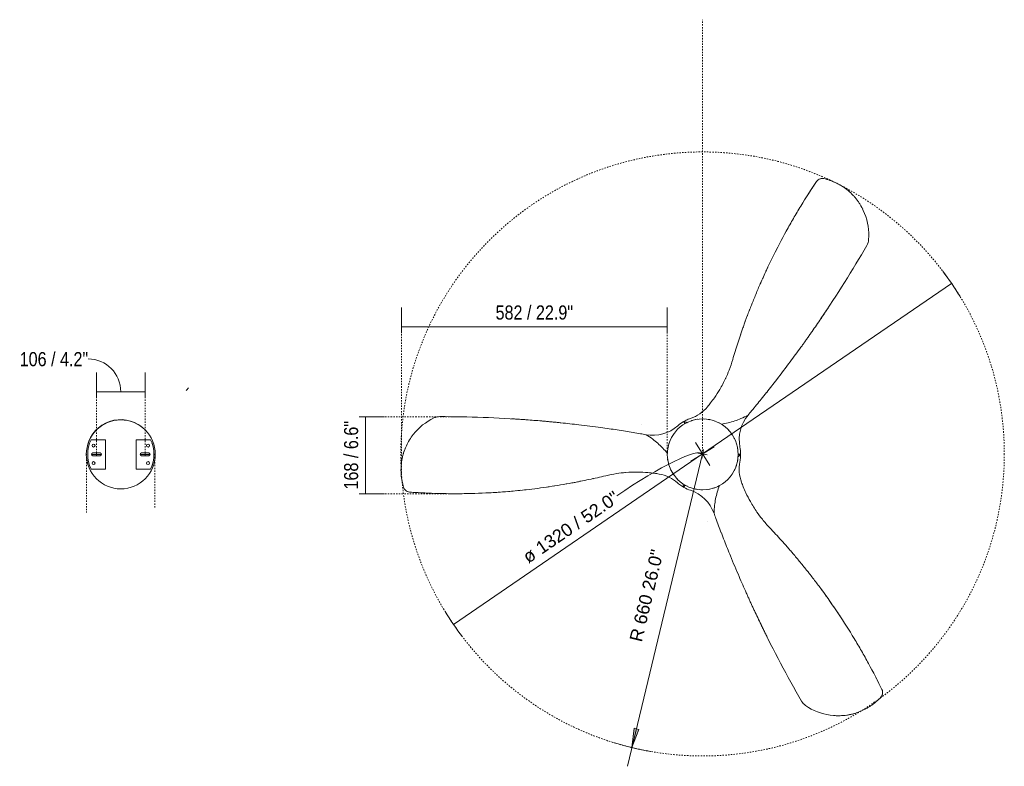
# Model space of a CAD drawing. Header units: millimetres. Extents: x 5695 to 11325, y -2897 to 7544.
# Tile 3 of 3: x 9171 to 11325, y 5912 to 7544. Entities that reach past the tile are written whole.
import ezdxf

# ---------------------------------------------------------------- set-up
doc = ezdxf.new("R2010")
doc.units = ezdxf.units.MM
doc.linetypes.add('Dash', pattern=[6, 3, -3])
doc.linetypes.add('Punto', pattern=[4.7625, 0, -4.7625])
for name, color, linetype, lineweight in [('Cotas', 7, 'Continuous', 9), ('Cotas-14', 7, 'Continuous', 9), ('Lighthing Fixture Detail Wide Black', 7, 'Continuous', 20), ('Luminarias', 7, 'Continuous', 20)]:
    doc.layers.add(name, color=color, linetype=linetype, lineweight=lineweight)
doc.layers.add('Lighthing Fixture Dim Grey Dash', color=7, linetype='Dash', lineweight=9, true_color=0xd2d2d2)
doc.layers.add('Ligthing Fixture ADD', color=7, linetype='Punto', lineweight=9, true_color=0xffffff)
doc.styles.add('Arial', font='arial.ttf', dxfattribs={"height": 28})
doc.styles.add('Arial Narrow', font='ARIALN.TTF', dxfattribs={"height": 30.8})
doc.dimstyles.new('Diameter_-_3mm_Arial', dxfattribs={"dimscale": 304.8, "dimtxt": 28.567263, "dimasz": 0, "dimexe": 0.110236, "dimexo": 0, "dimgap": 0.068898, "dimtad": 1, "dimjust": 3, "dimdec": 0, "dimzin": 0, "dimdsep": 46, "dimtxsty": 'Arial', "dimblk1": 'NONE', "dimblk2": 'NONE', "dimsah": 1, "dimcen": 0.09, "dimadec": 0, "dimazin": 0, "dimtfac": 1, "dimtdec": 4, "dimtix": 1, "dimtmove": 0, "dimatfit": 2, "dimfxl": 1, "dimtvp": 1, "dimtolj": 1, "dimtzin": 0, "dimarcsym": 2})
doc.dimstyles.new('FARO_-_2_2mm_Arial_Narrow_mm_Inch_Left', dxfattribs={"dimscale": 304.8, "dimtxt": 31.521674, "dimasz": 0, "dimexe": 0.137795, "dimexo": 0.0625, "dimgap": 0.022966, "dimtad": 1, "dimdec": 0, "dimzin": 0, "dimdsep": 46, "dimtxsty": 'Arial Narrow', "dimblk1": 'NONE', "dimblk2": 'NONE', "dimsah": 1, "dimcen": 0.09, "dimadec": 0, "dimazin": 0, "dimtfac": 1, "dimtdec": 4, "dimtix": 1, "dimtmove": 1, "dimatfit": 3, "dimfxl": 0.045932, "dimfxlon": 1, "dimtvp": 1, "dimtolj": 1, "dimtzin": 0, "dimarcsym": 2})
doc.dimstyles.new('FARO_-_2_2mm_Arial_Narrow_mm_Inch_Left_1', dxfattribs={"dimscale": 304.8, "dimtxt": 31.521674, "dimasz": 0, "dimexe": 0.137795, "dimexo": 0.0625, "dimgap": 0.022966, "dimtad": 1, "dimdec": 0, "dimzin": 0, "dimdsep": 46, "dimtxsty": 'Arial Narrow', "dimblk1": 'NONE', "dimblk2": 'NONE', "dimsah": 1, "dimcen": 0.09, "dimadec": 0, "dimazin": 0, "dimtfac": 1, "dimtdec": 4, "dimtix": 1, "dimtmove": 0, "dimatfit": 3, "dimfxl": 0.045932, "dimfxlon": 1, "dimtvp": 1, "dimtolj": 1, "dimtzin": 0, "dimarcsym": 2})
doc.dimstyles.new('Radial_-_3mm_Arial', dxfattribs={"dimscale": 304.8, "dimtxt": 28.567263, "dimasz": 0.137795, "dimexe": 0.137795, "dimexo": 0, "dimgap": 0.080381, "dimtad": 1, "dimjust": 3, "dimdec": 0, "dimzin": 0, "dimdsep": 46, "dimtxsty": 'Arial', "dimsah": 1, "dimcen": 0.09, "dimdle": 0.137795, "dimadec": 0, "dimazin": 0, "dimtfac": 1, "dimtdec": 4, "dimtix": 1, "dimtmove": 0, "dimatfit": 2, "dimfxl": 1, "dimtvp": 1, "dimtfill": 1, "dimtolj": 1, "dimtzin": 0, "dimarcsym": 2})

# ---------------------------------------------------------------- blocks, each defined once
blk = doc.blocks.new('33370 - 33518 LED LANTAU Matt nickel ceiling fan-511465-Planta_PDF Fixing Holes')
at = {"layer": 'Luminarias'}
for centre, radius, start, end in [((-59.5, 19.2), 3.25, 90, 270), ((-59.5, 19.2), 3.25, 270, 90), ((59.5, 19.2), 3.25, 90, 270), ((59.5, 19.2), 3.25, 270, 90), ((0, 0), 72.5, 18.6749, 20.2489), ((-61, 0), 3, 149.3636, 164.7826), ((-61, 0), 3, 104.5666, 119.8688), ((0, 0), 72.5, 359.2657, 0.8567), ((-61, 0), 3, 201.1708, 210.6364), ((-59.5, -19.3), 3.25, 90, 270), ((-61, 0), 3, 240.1312, 255.4334), ((-59.5, -19.3), 3.25, 270, 90), ((59.5, -19.3), 3.25, 90, 270), ((59.5, -19.3), 3.25, 270, 90), ((0, 0), 72.5, 339.7511, 341.3251)]:
    blk.add_arc(centre, radius, start, end, dxfattribs=at)
blk.add_ellipse((-1888.6, -1754.3), major_axis=(2247.7, 1297.4), ratio=0.999942, start_param=0.145117, end_param=0.147949, dxfattribs=at)
blk = doc.blocks.new('33370 - 33518 LED LANTAU Matt nickel ceiling fan-511465-Planta_PDF')
at = {"layer": 'Luminarias'}
for p, q in [((-41.7, 71.2), (-41.9, 71.6)), ((-41.7, 71.2), (-39.2, 66.8)), ((-38.3, 67.3), (-41.1, 72.1)), ((54.6, 55), (54.8, 54.8)), ((82.5, 0.5), (77.5, 0.5)), ((82.5, 0.5), (83, 0.5)), ((77.5, -0.5), (83, -0.5)), ((-54.6, -55), (-54.8, -54.8)), ((-39.2, -66.8), (-41.9, -71.6)), ((-40.8, -71.7), (-41.1, -72.1)), ((-40.8, -71.7), (-38.3, -67.3))]:
    blk.add_line(p, q, dxfattribs=at)
at = {"layer": 'Luminarias', "flags": 128}
for points in [[(286.1, 570.8), (278.9, 570), (271.7, 568.7), (264.6, 567.1), (257.6, 565), (250.7, 562.6), (244, 559.7), (237.5, 556.5), (231.1, 552.9), (225, 548.9)], [(216.1, 539.2), (217.9, 542), (220, 544.6), (222.4, 546.9), (225, 548.9)], [(-37.3, 67.9), (-36.1, 68.6), (-33.6, 69.7)], [(-27, 72.5), (-25, 73.4), (-22.9, 73.9)], [(-15.9, 75.7), (-13.3, 76.4), (-11.9, 76.5)], [(-3.9, 77.2), (-1.2, 77.5), (0, 77.5)], [(11.2, 76.6), (12.1, 76.6), (14.6, 75.9)], [(22.2, 74.1), (23.8, 73.7), (26.2, 72.8)], [(32.7, 70.1), (35, 69.1), (36.6, 68.2)], [(-64.6, 42.5), (-63.2, 44.8), (-62.3, 45.9)], [(-57, 52.3), (-55.5, 54.1), (-55.1, 54.4)], [(-46.8, 61.8), (-46.4, 62.1), (-44.2, 63.5)], [(42.9, 64.3), (45.4, 62.8), (46.2, 62.1)], [(62, 46.5), (62.5, 45.9), (64, 43.5)], [(-74.3, 21.8), (-73.9, 23.2), (-72.9, 25.8)], [(-70.3, 32.3), (-69.4, 34.5), (-68.3, 36.2)], [(68, 36.9), (68.9, 35.6), (69.9, 33.1)], [(72.6, 26.6), (73.6, 24.4), (74, 22.5)], [(-76.7, 10.8), (-76.7, 11.4), (-76, 14.1)], [(75.8, 15.4), (76.5, 12.7), (76.6, 11.6)], [(77.3, 2.6), (77.5, 0.6), (77.5, 0)], [(-77.3, -2.6), (-77.5, -0.6), (-77.5, 0)], [(-75.8, -15.4), (-76.5, -12.7), (-76.6, -11.5)], [(76.7, -10.8), (76.7, -11.4), (76, -14.1)], [(-637.4, -37.6), (-633.1, -43.5), (-628.4, -49.1), (-623.4, -54.4), (-618.1, -59.4), (-612.6, -64.2), (-606.7, -68.5), (-600.7, -72.6), (-594.4, -76.3), (-587.9, -79.6)], [(-72.6, -26.6), (-73.6, -24.4), (-74, -22.5)], [(-68, -36.9), (-68.9, -35.6), (-69.9, -33.1)], [(64.6, -42.5), (63.2, -44.8), (62.3, -45.9)], [(70.3, -32.3), (69.4, -34.5), (68.3, -36.2)], [(74.3, -21.8), (73.9, -23.2), (72.9, -25.8)], [(-62, -46.5), (-62.5, -45.9), (-64, -43.5)], [(-42.9, -64.3), (-45.4, -62.8), (-46.2, -62.1)], [(46.8, -61.8), (46.4, -62.1), (44.2, -63.5)], [(57, -52.3), (55.5, -54.1), (55.1, -54.4)], [(-575, -82.5), (-578.3, -82.3), (-581.6, -81.8), (-584.8, -80.9), (-587.9, -79.6)], [(-32.7, -70.1), (-35, -69.1), (-36.6, -68.2)], [(-22.2, -74.1), (-23.8, -73.7), (-26.2, -72.8)], [(-11.2, -76.6), (-12.1, -76.6), (-14.8, -75.9)], [(3.9, -77.2), (1.2, -77.5), (0, -77.5)], [(15.9, -75.7), (13.3, -76.4), (11.9, -76.5)], [(27, -72.5), (25, -73.4), (22.9, -73.9)], [(37.3, -67.9), (36.1, -68.6), (33.6, -69.7)], [(351.3, -533.2), (354.2, -526.5), (356.7, -519.7), (358.8, -512.7), (360.5, -505.6), (361.8, -498.4), (362.7, -491.2), (363.2, -483.9), (363.2, -476.6), (362.9, -469.3)], [(358.9, -456.7), (360.4, -459.7), (361.6, -462.8), (362.4, -466), (362.9, -469.3)]]:
    blk.add_lwpolyline(points, dxfattribs=at)
at = {"layer": 'Luminarias'}
for centre, start, end in [((-53.3, 157.2), 288.714, 340.0098), ((0, 0), 108.714, 119.6548), ((162.8, -32.5), 168.714, 220.0098), ((0, 0), 348.714, 359.6548), ((-109.5, -124.7), 48.714, 100.0098), ((0, 0), 228.714, 239.6548)]:
    blk.add_arc(centre, 83, start, end, dxfattribs=at)
for centre, major_axis, ratio, start_param, end_param in [((2462.4, -757.7), (1297.2, 2246.8), 0.999793, 1.570796, 1.64371), ((2463.6, -758.4), (-2247.4, 1297.9), 0.999942, 0.136349, 0.150062), ((2463.6, -758.4), (-2247.5, 1297.6), 0.999942, 0.149954, 0.157148), ((2463.6, -758.4), (-2247.4, 1297.9), 0.999942, 0.157252, 0.170154), ((2463.6, -758.4), (-2247.5, 1297.6), 0.999942, 0.17005, 0.174695), ((-575, 2512.7), (0, 2595.2), 0.999942, 3.311642, 3.316286), ((-575, 2512.7), (0.3, 2595.2), 0.999942, 3.277942, 3.291655), ((-575, 2512.7), (0, 2595.2), 0.999942, 3.291546, 3.29874), ((-575, 2512.7), (0.3, 2595.2), 0.999942, 3.298845, 3.311746), ((-575, 2511.4), (-2594.4, 0), 0.999793, 1.570796, 1.64371), ((-1888.6, -1754.3), (2247.5, 1297.6), 0.999942, 0.17005, 0.174695), ((-1888.6, -1754.3), (2247.7, 1297.4), 0.999942, 0.157252, 0.170154), ((-1888.6, -1754.3), (2247.5, 1297.6), 0.999942, 0.149954, 0.157148), ((-1888.6, -1754.3), (2247.7, 1297.4), 0.999942, 0.136349, 0.150062), ((-1887.4, -1753.7), (-1297.2, 2246.8), 0.999793, 4.712389, 4.785303)]:
    blk.add_ellipse(centre, major_axis=major_axis, ratio=ratio, start_param=start_param, end_param=end_param, dxfattribs=at)
for points, knots in [([(389.5, 530.7), (386.3, 534.1), (381.3, 539), (374.1, 544.9), (368.6, 548.9), (363, 552.6), (354.8, 557.3), (343.7, 562.5), (331.8, 566.5), (322.1, 568.7), (314.9, 570), (307.7, 570.8), (298.4, 571.4), (291.1, 571.2), (286.1, 570.8)], [0, 0, 0, 0, 0.125, 0.1875, 0.25, 0.3125, 0.375, 0.5, 0.625, 0.6875, 0.75, 0.8125, 0.875, 1, 1, 1, 1]), ([(391.9, 513.9), (392.7, 515.5), (393.7, 519), (393.2, 525.1), (391.2, 528.9), (389.5, 530.7)], [0, 0, 0, 0, 0.285714, 0.571429, 1, 1, 1, 1]), ([(260, 295.6), (272.8, 313.1), (297.6, 348.3), (323.2, 388.8), (339.4, 415.9), (349.9, 434), (367.9, 466.2), (382.6, 494.7), (391.9, 513.9)], [0, 0, 0, 0, 0.25, 0.5, 0.5625, 0.625, 0.75, 1, 1, 1, 1]), ([(127.5, 372.1), (127.6, 372.3), (129.1, 375.3), (131.2, 379.7), (133.9, 385.1), (135.9, 389.2), (137.9, 393.3), (139.9, 397.3), (141.3, 400), (141.9, 401.4)], [0.2013133, 0.2013133, 0.2013133, 0.2013133, 0.2222222, 0.4444444, 0.5555556, 0.6666667, 0.7777778, 0.8888889, 1, 1, 1, 1]), ([(127.5, 372.1), (125.1, 367), (120.2, 356.8), (114.1, 344), (109.4, 333.8), (105.8, 326.1), (102.3, 318.4), (98.8, 310.7), (96.5, 305.5), (95.3, 302.9)], [0, 0, 0, 0, 0.222222, 0.444444, 0.555556, 0.666667, 0.777778, 0.888889, 1, 1, 1, 1]), ([(95.3, 302.9), (90, 291), (78.2, 264.1), (66.8, 237.1), (60.6, 221.9)], [0, 0, 0, 0, 0.444444, 1, 1, 1, 1]), ([(146.5, 160.4), (155.2, 169.5), (168, 183.3), (182.5, 199.6), (190.8, 209.1), (195, 214), (197.1, 216.4)], [0, 0, 0, 0, 0.5, 0.75, 0.875, 1, 1, 1, 1]), ([(118.7, 126.3), (122.4, 131.6), (131.2, 143.4), (140.9, 154.5), (146.5, 160.4)], [0, 0, 0, 0, 0.444444, 1, 1, 1, 1]), ([(24.7, 128.8), (24.9, 123), (25.6, 112.5), (27.2, 102.1), (28.2, 97.5)], [-1, -1, -1, -1, -0.444444, 0, 0, 0, 0]), ([(94.4, 84.1), (97.4, 90.5), (104.8, 104.9), (113.5, 118.8), (118.7, 126.3)], [0, 0, 0, 0, 0.444444, 1, 1, 1, 1]), ([(-654.3, 71.9), (-655.7, 67.5), (-657.4, 60.7), (-658.9, 51.6), (-659.6, 44.8), (-660, 38), (-660, 28.6), (-659, 16.4), (-656.5, 4.1), (-653.6, -5.4), (-651.1, -12.3), (-648.2, -18.9), (-644, -27.2), (-640.2, -33.5), (-637.4, -37.6)], [0, 0, 0, 0, 0.125, 0.1875, 0.25, 0.3125, 0.375, 0.5, 0.625, 0.6875, 0.75, 0.8125, 0.875, 1, 1, 1, 1]), ([(-641.1, 82.5), (-642.8, 82.3), (-646.3, 81.4), (-651.4, 78), (-653.6, 74.3), (-654.3, 71.9)], [0, 0, 0, 0, 0.285714, 0.571429, 1, 1, 1, 1]), ([(-386, 77.3), (-407.5, 79.7), (-450.5, 83.5), (-498.3, 85.5), (-529.9, 86), (-550.9, 86), (-587.7, 85.5), (-619.7, 84), (-641.1, 82.5)], [0, 0, 0, 0, 0.25, 0.5, 0.5625, 0.625, 0.75, 1, 1, 1, 1]), ([(94.4, 84.1), (92.4, 79.8), (89.1, 72.2), (86.1, 64.4), (84.8, 60.9)], [-1, -1, -1, -1, -0.444444, 0, 0, 0, 0]), ([(-212.1, 46.7), (-224.4, 49.7), (-242.7, 53.8), (-264.1, 58.2), (-276.5, 60.7), (-282.8, 61.9), (-286, 62.5)], [0, 0, 0, 0, 0.5, 0.75, 0.875, 1, 1, 1, 1]), ([(-168.7, 39.6), (-175.2, 40.2), (-189.8, 41.9), (-204.2, 44.8), (-212.1, 46.7)], [0, 0, 0, 0, 0.444444, 1, 1, 1, 1]), ([(-120, 39.7), (-127.1, 39.1), (-143.2, 38.3), (-159.6, 38.9), (-168.7, 39.6)], [0, 0, 0, 0, 0.444444, 1, 1, 1, 1]), ([(-120, 39.7), (-115.4, 40.1), (-107, 41.1), (-98.8, 42.4), (-95.1, 43)], [-1, -1, -1, -1, -0.444444, 0, 0, 0, 0]), ([(-124, -43), (-119, -40), (-110.2, -34.1), (-102, -27.5), (-98.5, -24.4)], [-1, -1, -1, -1, -0.444444, 0, 0, 0, 0]), ([(-310, -68.9), (-297, -67.6), (-267.8, -64.4), (-238.7, -60.7), (-222.5, -58.5)], [0, 0, 0, 0, 0.444444, 1, 1, 1, 1]), ([(-386, -75.6), (-386.3, -75.6), (-389.6, -75.9), (-394.4, -76.2), (-400.4, -76.6), (-405, -76.9), (-409.5, -77.2), (-414.1, -77.5), (-417.1, -77.7), (-418.6, -77.8)], [0.201305, 0.201305, 0.201305, 0.201305, 0.2222222, 0.4444444, 0.5555556, 0.6666667, 0.7777778, 0.8888889, 1, 1, 1, 1]), ([(-386, -75.6), (-380.4, -75.2), (-369.1, -74.3), (-355, -73.2), (-343.8, -72.2), (-335.3, -71.4), (-326.9, -70.6), (-318.4, -69.8), (-312.8, -69.2), (-310, -68.9)], [0, 0, 0, 0, 0.222222, 0.444444, 0.555556, 0.666667, 0.777778, 0.888889, 1, 1, 1, 1]), ([(99.2, -85.8), (94.1, -83), (84.6, -78.4), (74.8, -74.6), (70.4, -73.1)], [-1, -1, -1, -1, -0.444444, 0, 0, 0, 0]), ([(25.6, -123.8), (22.9, -120), (18, -113.2), (12.7, -106.7), (10.3, -103.9)], [-1, -1, -1, -1, -0.444444, 0, 0, 0, 0]), ([(25.6, -123.8), (29.7, -129.6), (38.4, -143.2), (46.1, -157.7), (50, -165.9)], [0, 0, 0, 0, 0.444444, 1, 1, 1, 1]), ([(50, -165.9), (52.8, -171.8), (58.6, -185.3), (63.3, -199.2), (65.6, -207)], [0, 0, 0, 0, 0.444444, 1, 1, 1, 1]), ([(214.7, -234), (207.1, -223.4), (189.7, -199.8), (171.9, -176.4), (161.9, -163.5)], [0, 0, 0, 0, 0.444444, 1, 1, 1, 1]), ([(65.6, -207), (69.2, -219.2), (74.7, -237.1), (81.6, -257.8), (85.7, -269.8), (87.8, -275.8), (88.9, -278.9)], [0, 0, 0, 0, 0.5, 0.75, 0.875, 1, 1, 1, 1]), ([(258.5, -296.5), (255.3, -291.8), (248.9, -282.5), (240.9, -270.9), (234.4, -261.6), (229.5, -254.7), (224.6, -247.8), (219.7, -240.9), (216.4, -236.3), (214.7, -234)], [0, 0, 0, 0, 0.222222, 0.444444, 0.555556, 0.666667, 0.777778, 0.888889, 1, 1, 1, 1]), ([(258.5, -296.5), (258.6, -296.7), (260.5, -299.5), (263.2, -303.5), (266.6, -308.5), (269.1, -312.3), (271.6, -316), (274.1, -319.8), (275.8, -322.4), (276.7, -323.6)], [0.201296, 0.201296, 0.201296, 0.201296, 0.2222222, 0.4444444, 0.5555556, 0.6666667, 0.7777778, 0.8888889, 1, 1, 1, 1]), ([(126, -373), (134.7, -392.8), (152.9, -431.9), (175.1, -474.3), (190.5, -501.9), (200.9, -520.1), (219.8, -551.7), (237.1, -578.6), (249.1, -596.4)], [0, 0, 0, 0, 0.25, 0.5, 0.5625, 0.625, 0.75, 1, 1, 1, 1]), ([(264.9, -602.6), (269.4, -601.6), (276.2, -599.7), (284.8, -596.4), (291, -593.7), (297.1, -590.6), (305.3, -585.9), (315.3, -578.9), (324.7, -570.6), (331.5, -563.3), (336.2, -557.7), (340.5, -551.9), (345.6, -544.1), (349.2, -537.7), (351.3, -533.2)], [0, 0, 0, 0, 0.125, 0.1875, 0.25, 0.3125, 0.375, 0.5, 0.625, 0.6875, 0.75, 0.8125, 0.875, 1, 1, 1, 1]), ([(249.1, -596.4), (250.1, -597.9), (252.6, -600.5), (258.2, -603.1), (262.4, -603.2), (264.9, -602.6)], [0, 0, 0, 0, 0.285714, 0.571429, 1, 1, 1, 1])]:
    blk.add_open_spline(points, degree=3, knots=knots, dxfattribs=at)
for points in [[(289.2, 571), (289.4, 571), (289.6, 571), (289.8, 571.1)], [(292.2, 571.2), (292.6, 571.2), (293.1, 571.2), (293.5, 571.2)], [(297.1, 571.2), (297.4, 571.2), (297.7, 571.2), (298, 571.2)], [(300.7, 571.2), (300.8, 571.2), (300.9, 571.2), (301, 571.2)], [(303.9, 571), (304, 571), (304.1, 571), (304.2, 571)], [(306.8, 570.8), (307.1, 570.8), (307.4, 570.8), (307.7, 570.8)], [(314.9, 569.9), (315.1, 569.9), (315.3, 569.9), (315.6, 569.8)], [(321.3, 568.8), (321.6, 568.8), (321.9, 568.7), (322.1, 568.7)], [(325.8, 567.9), (326.2, 567.8), (326.6, 567.7), (327, 567.6)], [(329.4, 567), (329.5, 566.9), (329.7, 566.9), (329.9, 566.8)], [(332.7, 566), (332.8, 566), (332.9, 566), (333, 565.9)], [(335.4, 565.2), (335.8, 565.1), (336.2, 564.9), (336.5, 564.8)], [(340, 563.6), (340.3, 563.5), (340.6, 563.4), (340.9, 563.3)], [(346.3, 561.1), (346.5, 561), (346.7, 560.9), (346.9, 560.8)], [(353.6, 557.7), (353.7, 557.7), (353.9, 557.6), (354.1, 557.5)], [(359.1, 554.8), (359.3, 554.6), (359.6, 554.5), (359.9, 554.3)], [(365.8, 550.7), (366, 550.6), (366.1, 550.5), (366.3, 550.3)], [(370.9, 547.1), (371.1, 547), (371.2, 546.9), (371.4, 546.8)], [(376.8, 542.6), (377, 542.4), (377.3, 542.2), (377.5, 542)], [(379.4, 540.4), (379.5, 540.3), (379.6, 540.3), (379.6, 540.2)], [(381.7, 538.4), (381.8, 538.3), (381.9, 538.2), (382, 538.1)], [(387.1, 533.2), (387.2, 533), (387.4, 532.9), (387.6, 532.7)], [(391.7, 527.5), (391.7, 527.6), (391.7, 527.6), (391.6, 527.7)], [(392.3, 526.3), (392.3, 526.4), (392.2, 526.5), (392.2, 526.5)], [(392.8, 525.1), (392.7, 525.2), (392.7, 525.3), (392.6, 525.4)], [(393.1, 523.8), (393.1, 523.9), (393, 524), (393, 524.2)], [(393.1, 517.4), (393.2, 517.5), (393.2, 517.6), (393.2, 517.7)], [(393.3, 522.4), (393.3, 522.6), (393.3, 522.7), (393.3, 522.9)], [(393.3, 518.7), (393.4, 518.8), (393.4, 518.9), (393.4, 519)], [(393.4, 521.1), (393.4, 521.3), (393.4, 521.4), (393.4, 521.6)], [(393.4, 519.9), (393.4, 520), (393.5, 520.2), (393.5, 520.3)], [(383.7, 497.2), (384.8, 499.4), (385.9, 501.7), (387, 503.9)], [(390.3, 510.6), (390.9, 511.7), (391.4, 512.8), (391.9, 513.9)], [(392.8, 516.2), (392.9, 516.3), (392.9, 516.4), (392.9, 516.4)], [(376.9, 483.9), (378, 486.1), (379.2, 488.3), (380.3, 490.5)], [(122.3, 361.2), (122.8, 362.4), (123.4, 363.5), (123.9, 364.7)], [(293.5, 343.2), (295.9, 346.7), (298.2, 350.2), (300.6, 353.7)], [(304.1, 359.1), (305.2, 360.8), (306.4, 362.6), (307.5, 364.4)], [(279.1, 322.2), (280.3, 324), (281.5, 325.7), (282.7, 327.4)], [(286.3, 332.7), (287.5, 334.4), (288.7, 336.2), (289.9, 337.9)], [(272, 312.2), (271.2, 311.1), (269.6, 308.8), (268, 306.6), (267.2, 305.5)], [(279.1, 322.2), (278.7, 321.7), (277.9, 320.5), (277.1, 319.4), (276.7, 318.9)], [(197.1, 216.4), (202.6, 222.9), (213.3, 235.7), (229.1, 255.2), (244.9, 275.4), (255, 288.9), (260, 295.6)], [(262.4, 298.9), (261.6, 297.8), (260.7, 296.7), (259.9, 295.6)], [(231.8, 258.7), (230.9, 257.6), (230, 256.4), (229.1, 255.3)], [(222.8, 247.4), (222.3, 246.8), (221.7, 246.1), (221.2, 245.4)], [(205.2, 226.1), (205, 225.7), (204.7, 225.4), (204.4, 225.1)], [(213.7, 236.2), (213.5, 236), (213.4, 235.9), (213.3, 235.7)], [(185.6, 203.1), (185.2, 202.7), (184.9, 202.3), (184.5, 202)], [(166.2, 181.5), (166.1, 181.4), (165.9, 181.2), (165.8, 181)], [(119.4, 127.3), (119.2, 127), (118.9, 126.6), (118.6, 126.2)], [(28.2, 97.5), (30.2, 87.5), (33, 77.6), (36.7, 68.1)], [(-655.3, 68.6), (-655.2, 68.8), (-655.2, 69.1), (-655.1, 69.3)], [(-652.7, 75.5), (-652.7, 75.4), (-652.8, 75.4), (-652.8, 75.3)], [(-651.9, 76.6), (-652, 76.5), (-652, 76.5), (-652.1, 76.4)], [(-651.1, 77.6), (-651.2, 77.5), (-651.2, 77.4), (-651.3, 77.4)], [(-650.1, 78.6), (-650.2, 78.5), (-650.3, 78.4), (-650.4, 78.3)], [(-649.1, 79.4), (-649.2, 79.3), (-649.4, 79.2), (-649.5, 79.1)], [(-648, 80.2), (-648.1, 80.1), (-648.3, 80), (-648.4, 79.9)], [(-646.9, 80.8), (-647.1, 80.7), (-647.2, 80.7), (-647.3, 80.6)], [(-645.8, 81.3), (-646, 81.3), (-646.1, 81.2), (-646.2, 81.2)], [(-644.7, 81.7), (-644.8, 81.7), (-644.9, 81.7), (-645, 81.7)], [(-643.5, 82.1), (-643.6, 82.1), (-643.6, 82.1), (-643.7, 82)], [(-637.3, 82.7), (-638.6, 82.6), (-639.8, 82.6), (-641.1, 82.5)], [(-622.4, 83.7), (-624.9, 83.5), (-627.4, 83.4), (-629.9, 83.2)], [(-607.5, 84.4), (-610, 84.3), (-612.5, 84.2), (-615, 84.1)], [(-463, 83.8), (-465.1, 83.9), (-467.2, 84), (-469.3, 84.1)], [(-443.9, 82.6), (-448.2, 82.9), (-452.4, 83.2), (-456.6, 83.4)], [(-431.3, 81.6), (-433.4, 81.8), (-435.5, 82), (-437.6, 82.1)], [(-418.6, 80.6), (-420.7, 80.8), (-422.8, 81), (-424.9, 81.1)], [(-418.6, 80.6), (-417.9, 80.5), (-416.5, 80.4), (-415.2, 80.3), (-414.5, 80.2)], [(-406.3, 79.5), (-405, 79.3), (-402.3, 79.1), (-399.5, 78.8), (-398.2, 78.6)], [(-390, 77.8), (-388.7, 77.6), (-387.3, 77.5), (-385.9, 77.3)], [(-286, 62.5), (-294.3, 64), (-310.8, 66.9), (-335.5, 70.8), (-361, 74.4), (-377.7, 76.4), (-386, 77.3)], [(-340, 71.4), (-338.5, 71.2), (-337.1, 71), (-335.6, 70.8)], [(-325.7, 69.3), (-324.8, 69.1), (-324, 69), (-323.2, 68.9)], [(-311.4, 66.9), (-311.2, 66.9), (-311, 66.9), (-310.8, 66.8)], [(-298.4, 64.7), (-298, 64.6), (-297.6, 64.6), (-297.1, 64.5)], [(-54.8, 62.4), (-53.4, 63.5), (-50.7, 65.8), (-46.4, 68.9), (-43.4, 70.7), (-41.9, 71.6)], [(-43.4, 64), (-42.8, 66.4), (-42.2, 68.8), (-41.7, 71.2)], [(-659.3, 47.7), (-659.3, 47.8), (-659.3, 48), (-659.3, 48.2)], [(-658.3, 55), (-658.3, 55.3), (-658.2, 55.6), (-658.2, 55.9)], [(-657.7, 58.4), (-657.7, 58.5), (-657.7, 58.6), (-657.7, 58.7)], [(-657.1, 61.4), (-657.1, 61.5), (-657, 61.7), (-657, 61.8)], [(-268.7, 59.1), (-268.2, 59), (-267.7, 58.9), (-267.2, 58.8)], [(-240.3, 53.2), (-240.1, 53.2), (-239.9, 53.1), (-239.7, 53.1)], [(-54.8, 62.4), (-60.5, 57.4), (-73.2, 48.9), (-87.7, 44.3), (-95.1, 43)], [(81.4, 16.2), (79.9, 23.7), (79, 38.9), (82.2, 53.8), (84.8, 60.9)], [(-660, 33.6), (-660, 33.9), (-660, 34.2), (-660, 34.5)], [(-659.9, 30.7), (-659.9, 30.8), (-659.9, 30.9), (-659.9, 30.9)], [(-659.8, 41.4), (-659.8, 41.7), (-659.8, 41.9), (-659.8, 42.1)], [(-659.8, 27.3), (-659.8, 27.5), (-659.8, 27.7), (-659.8, 27.9)], [(-170, 39.8), (-169.6, 39.7), (-169.1, 39.7), (-168.7, 39.6)], [(-659.1, 19.3), (-659.1, 19.5), (-659.1, 19.8), (-659.2, 20)], [(-658.1, 12.7), (-658.2, 13), (-658.2, 13.3), (-658.3, 13.6)], [(-657.2, 7.9), (-657.2, 8.3), (-657.3, 8.6), (-657.4, 9)], [(-656.5, 5.1), (-656.5, 5.2), (-656.6, 5.3), (-656.6, 5.4)], [(-655.7, 1.8), (-655.7, 1.9), (-655.8, 2.1), (-655.8, 2.3)], [(77.1, 5.7), (78.9, 3.9), (80.6, 2.2), (82.5, 0.5)], [(81.4, 16.2), (81.7, 14.5), (82.3, 11), (82.9, 5.8), (83, 2.3), (83, 0.5)], [(-654.7, -1.8), (-654.8, -1.4), (-654.9, -1), (-655, -0.6)], [(-653.3, -6.1), (-653.4, -5.9), (-653.5, -5.6), (-653.5, -5.4)], [(-651, -12.3), (-651.1, -12), (-651.2, -11.8), (-651.3, -11.6)], [(-647.8, -19.7), (-647.9, -19.4), (-648, -19.1), (-648.2, -18.9)], [(-98.5, -24.4), (-90.8, -17.6), (-83.7, -10.2), (-77.3, -2.3)], [(-646.5, -22.3), (-646.5, -22.2), (-646.6, -22.1), (-646.6, -22)], [(-645, -25.2), (-645.1, -25.1), (-645.1, -25), (-645.1, -24.9)], [(-643.3, -28.3), (-643.4, -28), (-643.6, -27.8), (-643.7, -27.5)], [(-640.7, -32.5), (-641, -32.2), (-641.2, -31.8), (-641.4, -31.4)], [(-639.1, -35), (-639.2, -34.9), (-639.4, -34.7), (-639.5, -34.5)], [(-26.6, -78.6), (-28.3, -78), (-31.6, -76.8), (-36.4, -74.6), (-39.5, -73), (-41.1, -72.1)], [(-33.7, -69.6), (-36.1, -70.2), (-38.4, -70.9), (-40.8, -71.7)], [(-26.6, -78.6), (-19.4, -81), (-5.8, -87.9), (5.5, -98.1), (10.3, -103.9)], [(70.4, -73.1), (60.7, -69.9), (50.7, -67.4), (40.7, -65.8)], [(50.6, -167.1), (50.4, -166.7), (50.2, -166.3), (50, -165.9)], [(74.1, -234.7), (74, -234.5), (74, -234.3), (73.9, -234.1)], [(83.1, -262.2), (83, -261.8), (82.8, -261.3), (82.6, -260.8)], [(88.9, -278.9), (91.7, -286.9), (97.4, -302.6), (106.4, -326), (116.1, -349.8), (122.7, -365.3), (126, -373)], [(93.2, -290.8), (93, -290.4), (92.9, -290), (92.7, -289.6)], [(97.7, -303.1), (97.6, -303), (97.6, -302.8), (97.5, -302.6)], [(102.9, -316.7), (102.6, -315.9), (102.3, -315.1), (102, -314.3)], [(108.2, -330.2), (107.6, -328.8), (107.1, -327.4), (106.5, -326.1)], [(127.7, -376.7), (127.1, -375.4), (126.6, -374.2), (126, -372.9)], [(134.4, -391.6), (133.8, -390.4), (132.7, -387.9), (131.6, -385.4), (131, -384.2)], [(139.5, -402.8), (139.2, -402.2), (138.6, -400.9), (138.1, -399.7), (137.8, -399.1)], [(139.5, -402.8), (140.4, -404.7), (141.3, -406.6), (142.2, -408.6)], [(144.9, -414.3), (145.8, -416.2), (146.8, -418.1), (147.7, -420)], [(150.4, -425.8), (152.3, -429.6), (154.2, -433.4), (156.1, -437.2)], [(158.9, -442.8), (159.9, -444.7), (160.8, -446.6), (161.8, -448.5)], [(349.9, -536), (349.8, -536.2), (349.7, -536.4), (349.6, -536.5)], [(336.1, -557.7), (336, -557.9), (335.8, -558), (335.7, -558.2)], [(340.9, -551.2), (340.8, -551.4), (340.6, -551.7), (340.4, -551.9)], [(342.6, -548.7), (342.5, -548.8), (342.5, -548.9), (342.4, -549)], [(344.3, -546), (344.3, -546.1), (344.2, -546.2), (344.2, -546.2)], [(346.2, -542.9), (346, -543.2), (345.8, -543.5), (345.7, -543.7)], [(348.6, -538.6), (348.3, -539), (348.1, -539.4), (347.9, -539.8)], [(230.6, -568.4), (232, -570.4), (233.3, -572.5), (234.7, -574.6)], [(238.8, -580.9), (240.1, -583), (241.5, -585), (242.9, -587.1)], [(312.8, -580.4), (312.6, -580.6), (312.4, -580.7), (312.2, -580.9)], [(318.1, -576.3), (317.8, -576.5), (317.6, -576.7), (317.4, -576.9)], [(321.7, -573.1), (321.5, -573.3), (321.2, -573.6), (320.9, -573.8)], [(323.9, -571.1), (323.8, -571.2), (323.7, -571.2), (323.6, -571.3)], [(326.3, -568.7), (326.2, -568.8), (326.1, -569), (326, -569.1)], [(328.9, -566), (328.6, -566.4), (328.3, -566.7), (328, -567)], [(331.9, -562.7), (331.8, -562.9), (331.6, -563.1), (331.4, -563.3)], [(247, -593.3), (247.7, -594.3), (248.4, -595.4), (249.1, -596.4)], [(251.5, -599.2), (251.6, -599.3), (251.7, -599.3), (251.8, -599.4)], [(252.5, -600), (252.6, -600), (252.7, -600.1), (252.8, -600.2)], [(253.5, -600.7), (253.6, -600.7), (253.7, -600.8), (253.9, -600.9)], [(254.5, -601.3), (254.7, -601.4), (254.9, -601.4), (255, -601.5)], [(255.8, -601.9), (255.9, -601.9), (256.1, -602), (256.2, -602)], [(257, -602.3), (257.2, -602.4), (257.3, -602.4), (257.4, -602.4)], [(258.3, -602.7), (258.4, -602.7), (258.5, -602.7), (258.7, -602.7)], [(259.6, -602.9), (259.7, -602.9), (259.8, -602.9), (259.9, -602.9)], [(261, -603), (261, -603), (261.1, -603), (261.1, -603)], [(268.3, -601.8), (268, -601.9), (267.8, -601.9), (267.5, -602)], [(275.4, -599.8), (275.3, -599.8), (275.1, -599.8), (275, -599.9)], [(278.3, -598.8), (278.2, -598.8), (278.1, -598.9), (278, -598.9)], [(281.6, -597.6), (281.2, -597.7), (280.9, -597.9), (280.6, -598)], [(288.4, -594.8), (288.2, -594.9), (288.1, -595), (287.9, -595)], [(294, -592.1), (293.8, -592.2), (293.6, -592.3), (293.5, -592.4)], [(300.9, -588.4), (300.7, -588.5), (300.4, -588.7), (300.1, -588.8)], [(306.2, -585.1), (306.1, -585.2), (305.9, -585.3), (305.8, -585.4)]]:
    blk.add_open_spline(points, degree=3, dxfattribs=at)
blk = doc.blocks.new('DIMBLOCK9-Planta_PDF Fixing Holes')
at = {"layer": 'Cotas-14', "color": 251, "true_color": 0x5b5b5b}
for p, q in [((9339.3, 6730.9), (9339.3, 6772.9)), ((9445.3, 6730.9), (9445.3, 6772.9)), ((9339.3, 6730.9), (9445.3, 6730.9)), ((9339.3, 6730.9), (9339.3, 6716.9)), ((9445.3, 6730.9), (9445.3, 6716.9))]:
    blk.add_line(p, q, dxfattribs=at)
blk.add_ellipse((9321.2, 6730.9), major_axis=(0, 71.9), ratio=0.988063, start_param=4.712389, end_param=6.283185, dxfattribs=at)
at = {"layer": 'Cotas-14', "color": 0, "insert": (9171.1, 6817.6), "char_height": 30.8, "width": 180.124, "attachment_point": 1, "line_spacing_factor": 0.974696, "style": 'Arial Narrow'}
blk.add_mtext('106 / 4.2"', dxfattribs=at)
blk = doc.blocks.new('_None')
blk = doc.blocks.new('DIMBLOCK10-Planta_PDF')
at = {"layer": 'Cotas-14', "color": 8, "true_color": 0x787878}
for p, q in [((10664.8, 6595), (11209.6, 6967.4)), ((10664.8, 6595), (10119.9, 6222.5)), ((10655, 6596.8), (10674.5, 6593.1)), ((10662.9, 6585.2), (10666.6, 6604.7))]:
    blk.add_line(p, q, dxfattribs=at)
for start, end in [(31.441, 37.2748), (211.441, 217.2748)]:
    blk.add_arc((10664.8, 6595), 660, start, end, dxfattribs=at)
blk.add_ellipse((10494.2, 6478.4), major_axis=(170.5, 116.6), ratio=0.147698, start_param=0, end_param=1.570796, dxfattribs=at)
at = {"layer": 'Cotas-14', "color": 0, "insert": (10267.9, 6378), "char_height": 28, "width": 292.177, "attachment_point": 1, "rotation": 34.3579, "line_spacing_factor": 0.941778, "style": 'Arial'}
blk.add_mtext('ø 1320 / 52.0"', dxfattribs=at)
blk = doc.blocks.new('DIMBLOCK11-Planta_PDF')
at = {"layer": 'Cotas-14'}
blk.add_hatch(color=256, dxfattribs=at).paths.add_polyline_path([(10510.4, 5953.3), (10525.6, 5992.8), (10514.9, 5995.4)])
for p, q in [((10680.3, 6569.6), (10649.3, 6620.3)), ((10664.8, 6595), (10500.6, 5912.4)), ((10639.4, 6579.4), (10690.1, 6610.5)), ((10514.9, 5995.4), (10510.4, 5953.3)), ((10510.4, 5953.3), (10525.6, 5992.8)), ((10525.6, 5992.8), (10514.9, 5995.4))]:
    blk.add_line(p, q, dxfattribs=at)
blk.add_arc((10664.8, 6595), 660, 252.831, 260.1232, dxfattribs=at)
at = {"layer": 'Cotas-14', "color": 0, "insert": (10504.5, 6189), "char_height": 28, "width": 245.239, "attachment_point": 1, "rotation": 76.4771, "line_spacing_factor": 0.941778, "style": 'Arial', "bg_fill": 3, "box_fill_scale": 1.25, "bg_fill_color": 256, "bg_fill_true_color": 13158600, "bg_fill_transparency": 0}
blk.add_mtext('R 660 26.0"', dxfattribs=at)
blk = doc.blocks.new('DIMBLOCK12-Planta_PDF')
at = {"layer": 'Cotas-14', "color": 251, "true_color": 0x5b5b5b}
for p, q in [((9927.4, 6676.4), (9913.4, 6676.4)), ((9927.4, 6676.4), (9927.4, 6508.1)), ((9927.4, 6676.4), (9969.4, 6676.4)), ((9927.4, 6508.1), (9913.4, 6508.1)), ((9927.4, 6508.1), (9969.4, 6508.1))]:
    blk.add_line(p, q, dxfattribs=at)
at = {"layer": 'Cotas-14', "color": 0, "insert": (9880.6, 6517.2), "char_height": 30.8, "width": 180.124, "attachment_point": 1, "rotation": 90, "line_spacing_factor": 0.974696, "style": 'Arial Narrow'}
blk.add_mtext('168 / 6.6"', dxfattribs=at)
blk = doc.blocks.new('DIMBLOCK13-Planta_PDF')
at = {"layer": 'Cotas-14', "color": 251, "true_color": 0x5b5b5b}
for p, q in [((10006, 6872.7), (10006, 6914.7)), ((10587.6, 6872.7), (10587.6, 6914.7)), ((10006, 6872.7), (10587.6, 6872.7)), ((10006, 6872.7), (10006, 6858.7)), ((10587.6, 6872.7), (10587.6, 6858.7))]:
    blk.add_line(p, q, dxfattribs=at)
at = {"layer": 'Cotas-14', "color": 0, "insert": (10212, 6919.5), "char_height": 30.8, "width": 203.54, "attachment_point": 1, "line_spacing_factor": 0.974696, "style": 'Arial Narrow'}
blk.add_mtext('582 / 22.9"', dxfattribs=at)

msp = doc.modelspace()

# ---------------------------------------------------------------- linework, layer by layer
at = {"layer": 'Lighthing Fixture Detail Wide Black'}
for p, q in [((9440, 6652.6), (9440.1, 6652.5)), ((9327.3, 6626.1), (9359.1, 6626.1)), ((9359.1, 6626.1), (9359.1, 6562.1)), ((9425.6, 6562.1), (9425.6, 6626.1)), ((9425.6, 6626.1), (9457.4, 6626.1)), ((9328.4, 6594.1), (9350.3, 6594.1)), ((9347.4, 6597.1), (9331.4, 6597.1)), ((9331.4, 6591.1), (9347.4, 6591.1)), ((9339.3, 6597.1), (9339.3, 6591.1)), ((9434.3, 6594.1), (9456.3, 6594.1)), ((9453.3, 6597.1), (9437.3, 6597.1)), ((9437.3, 6591.1), (9453.3, 6591.1)), ((9445.3, 6591.1), (9445.3, 6597.1)), ((9359.1, 6562.1), (9327.3, 6562.1)), ((9457.4, 6562.1), (9425.6, 6562.1))]:
    msp.add_line(p, q, dxfattribs=at)
for centre, radius, start, end in [((9392.3, 6594.1), 75.4, 0, 180), ((9392, 6595), 75, 51.9375, 165.5766), ((10665.1, 6594.1), 77.5, 90, 270), ((10665.1, 6594.1), 77.5, 270, 90), ((9392.4, 6594.1), 72.5, 153.8081, 206.1919), ((9392.3, 6594.1), 72.5, 333.8081, 26.1919), ((9392.3, 6594.1), 75.4, 180, 0), ((9392, 6595), 75, 172.5, 172.6641), ((9331.4, 6594.1), 3, 90, 270), ((9347.4, 6594.1), 3, 270, 90), ((9437.3, 6594.1), 3, 90, 270), ((9453.3, 6594.1), 3, 270, 90)]:
    msp.add_arc(centre, radius, start, end, dxfattribs=at)
at = {"layer": 'Lighthing Fixture Dim Grey Dash'}
for p, q in [((10664.8, 6595), (10664.8, 7544)), ((10006, 6553.8), (10006, 6873.8)), ((10587.6, 6594.1), (10587.6, 6873.8)), ((9339.3, 6597.1), (9339.3, 6714.1)), ((9445.3, 6597.1), (9445.3, 6714.1)), ((10123.5, 6676.4), (9923.5, 6676.4)), ((9317, 6595), (9317, 6467.4)), ((9467, 6595), (9467, 6476.7)), ((10123.5, 6508.1), (9923.5, 6508.1))]:
    msp.add_line(p, q, dxfattribs=at)
msp.add_circle((10664.8, 6595), 660, dxfattribs=at)
at = {"layer": 'Ligthing Fixture ADD'}
for p, q in [((10531, 6658.6), (10527, 6658.6)), ((10676.6, 6447.3), (10678.5, 6443.9))]:
    msp.add_line(p, q, dxfattribs=at)

# ---------------------------------------------------------------- block references
at = {"layer": 'Luminarias', "extrusion": (0, 0, -1), "rotation": 180}
for name, p in [('33370 - 33518 LED LANTAU Matt nickel ceiling fan-511465-Planta_PDF', (-10665.1, 6594.1)), ('33370 - 33518 LED LANTAU Matt nickel ceiling fan-511465-Planta_PDF Fixing Holes', (-9392.3, 6594.1))]:
    msp.add_blockref(name, p, dxfattribs=at)

# ---------------------------------------------------------------- dimensions: what is measured, and where the dimension line sits
at = {"layer": 'Cotas', "color": 8, "true_color": 0x787878}
dim = msp.add_diameter_dim_2p(p1=(11209.6, 6967.4), p2=(10119.9, 6222.5), dimstyle='Diameter_-_3mm_Arial', override={"dimpost": 'ø<>'}, dxfattribs=at)
dim.commit()
dim.dimension.update_dxf_attribs({"geometry": 'DIMBLOCK10-Planta_PDF', "text_midpoint": (10642.7, 6627.3)})
at = {"layer": 'Cotas', "color": 251, "true_color": 0x5b5b5b}
dim = msp.add_linear_dim(base=(10587.6, 6872.7), p1=(10006, 6858.7), p2=(10587.6, 6858.7), dimstyle='FARO_-_2_2mm_Arial_Narrow_mm_Inch_Left_1', override={"dimpost": '<>', "dimfxl": 581.51215}, dxfattribs=at)
dim.commit()
dim.dimension.update_dxf_attribs({"geometry": 'DIMBLOCK13-Planta_PDF', "text_midpoint": (10296.8, 6899.6)})
dim = msp.add_linear_dim(base=(9445.3, 6730.9), p1=(9339.3, 6716.9), p2=(9445.3, 6716.9), dimstyle='FARO_-_2_2mm_Arial_Narrow_mm_Inch_Left', override={"dimpost": '<>', "dimfxl": 106}, dxfattribs=at)
dim.commit()
dim.dimension.update_dxf_attribs({"geometry": 'DIMBLOCK9-Planta_PDF Fixing Holes', "text_midpoint": (9261.2, 6797.1), "dimtype": 160})
dim = msp.add_linear_dim(base=(9927.4, 6508.1), p1=(9913.4, 6676.4), p2=(9913.4, 6508.1), angle=90, dimstyle='FARO_-_2_2mm_Arial_Narrow_mm_Inch_Left_1', override={"dimpost": '<>', "dimfxl": 168.28503}, dxfattribs=at)
dim.commit()
dim.dimension.update_dxf_attribs({"geometry": 'DIMBLOCK12-Planta_PDF', "text_midpoint": (9900.5, 6592.3)})

# ---------------------------------------------------------------- next in the draw order: dimensions: what is measured, and where the dimension line sits
at = {"layer": 'Cotas'}
dim = msp.add_radius_dim(center=(10664.8, 6595), mpoint=(10510.4, 5953.3), dimstyle='Radial_-_3mm_Arial', override={"dimpost": 'R<>'}, dxfattribs=at)
dim.commit()
dim.dimension.update_dxf_attribs({"geometry": 'DIMBLOCK11-Planta_PDF', "text_midpoint": (10551.2, 6304.4)})

doc.saveas('drawing.dxf')
